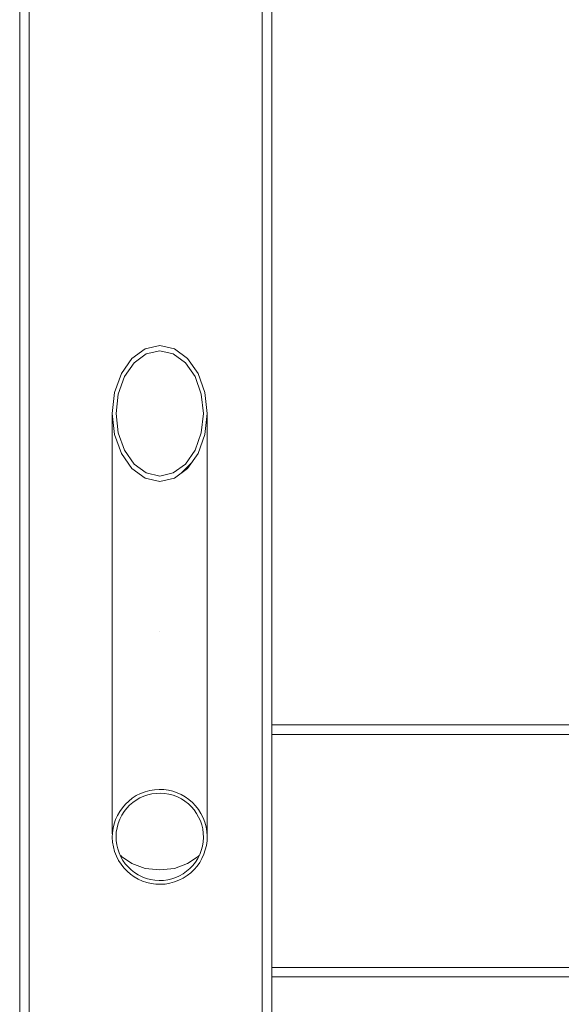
# Model space of a CAD drawing. Header units: millimetres. Extents: x 295996 to 512960, y -33037 to 76497.
# Tile 12 of 256: x 360465 to 361045, y 54015 to 55070. Entities that reach past the tile are written whole.
import ezdxf

# ---------------------------------------------------------------- set-up
doc = ezdxf.new("R2010")
doc.units = ezdxf.units.MM
doc.header["$LTSCALE"] = 0.25
doc.linetypes.add('DASHDOT', pattern=[25.4, 12.7, -6.35, 0, -6.35])
doc.linetypes.add('XKITLINE00', pattern=[0])
doc.layers.add('IN_C_OSA', color=6, linetype='DASHDOT')
doc.layers.add('Položka', color=2, linetype='Continuous', lineweight=0)

msp = doc.modelspace()

# ---------------------------------------------------------------- linework, layer by layer
at = {"layer": 'IN_C_OSA', "color": 4, "ltscale": 1000}
msp.add_line((360615.34906, 49651.90392), (360615.34906, 59601.90392), dxfattribs=at)
at = {"layer": 'Položka', "linetype": 'XKITLINE00', "lineweight": 0}
for p, q in [((360465.34906, 50204.76776), (360465.34906, 57057.11848)), ((360475.54906, 50204.76776), (360475.54906, 57056.09848)), ((360725.14906, 50204.76776), (360725.14906, 57031.13848)), ((360735.34906, 50204.76776), (360735.34906, 57030.11848)), ((360585.48957, 54707.20546), (360599.65099, 54717.5451)), ((360599.65099, 54717.5451), (360615.34906, 54721.10789)), ((360615.34906, 54715.37607), (360600.88706, 54712.09381)), ((360615.34906, 54721.10789), (360631.04712, 54717.5451)), ((360629.81105, 54712.09381), (360615.34906, 54715.37607)), ((360631.04712, 54717.5451), (360645.20855, 54707.20546)), ((360574.25099, 54691.10109), (360585.48957, 54707.20546)), ((360600.88706, 54712.09381), (360587.84071, 54702.56832)), ((360642.85741, 54702.56832), (360629.81105, 54712.09381)), ((360645.20855, 54707.20546), (360656.44712, 54691.10109)), ((360587.84071, 54702.56832), (360577.48706, 54687.73201)), ((360653.21105, 54687.73201), (360642.85741, 54702.56832)), ((360567.03539, 54670.8084), (360574.25099, 54691.10109)), ((360577.48706, 54687.73201), (360570.83961, 54669.03717)), ((360659.8585, 54669.03717), (360653.21105, 54687.73201)), ((360656.44712, 54691.10109), (360663.66273, 54670.8084)), ((360564.54906, 54648.31378), (360567.03539, 54670.8084)), ((360570.83961, 54669.03717), (360568.54906, 54648.31378)), ((360662.14906, 54648.31378), (360659.8585, 54669.03717)), ((360663.66273, 54670.8084), (360666.14906, 54648.31378)), ((360567.03539, 54625.81916), (360564.54906, 54648.31378)), ((360564.54906, 54198.15484), (360564.54906, 54648.31378)), ((360568.54906, 54648.31378), (360570.83961, 54627.59039)), ((360659.8585, 54627.59039), (360662.14906, 54648.31378)), ((360666.14906, 54648.31378), (360663.66273, 54625.81916)), ((360666.14906, 54198.15484), (360666.14906, 54648.31378)), ((360574.25099, 54605.52648), (360567.03539, 54625.81916)), ((360570.83961, 54627.59039), (360577.48706, 54608.89555)), ((360653.21105, 54608.89555), (360659.8585, 54627.59039)), ((360663.66273, 54625.81916), (360656.44712, 54605.52648)), ((360577.48706, 54608.89555), (360587.84071, 54594.05925)), ((360642.85741, 54594.05925), (360653.21105, 54608.89555)), ((360585.48957, 54589.42211), (360574.25099, 54605.52648)), ((360656.44712, 54605.52648), (360645.20855, 54589.42211)), ((360599.65099, 54579.08247), (360585.48957, 54589.42211)), ((360587.84071, 54594.05925), (360600.88706, 54584.53375)), ((360629.81105, 54584.53375), (360642.85741, 54594.05925)), ((360645.20855, 54589.42211), (360631.04712, 54579.08247)), ((360649.51742, 54595.59652), (360638.29586, 54584.37497)), ((360615.34906, 54575.51967), (360599.65099, 54579.08247)), ((360600.88706, 54584.53375), (360615.34906, 54581.25149)), ((360615.34906, 54581.25149), (360629.81105, 54584.53375)), ((360631.04712, 54579.08247), (360615.34906, 54575.51967)), ((361370.34906, 54314.76602), (360735.34906, 54314.76602)), ((360735.34906, 54314.76602), (360735.34906, 54304.56602)), ((360735.34906, 54304.56602), (361370.34906, 54304.56602)), ((360573.71182, 54174.66874), (360574.25099, 54173.93027)), ((360574.25099, 54173.93027), (360585.48957, 54166.08734)), ((360585.48957, 54166.08734), (360599.65099, 54161.05186)), ((360631.04712, 54161.05186), (360645.20855, 54166.08734)), ((360645.20855, 54166.08734), (360656.44712, 54173.93027)), ((360656.44712, 54173.93027), (360656.9863, 54174.66874)), ((360599.65099, 54161.05186), (360615.34906, 54159.31676)), ((360615.34906, 54159.31676), (360631.04712, 54161.05186)), ((360735.34906, 54054.96602), (361370.34906, 54054.96602)), ((360735.34906, 54044.76602), (360735.34906, 54054.96602)), ((360735.34906, 54044.76602), (361370.34906, 54044.76602))]:
    msp.add_line(p, q, dxfattribs=at)
for radius, start, end in [(50.8, 18, 198), (46.8, 342, 162), (50.8, 198, 18), (46.8, 162, 342)]:
    msp.add_arc((360615.34906, 54194.76776), radius, start, end, dxfattribs=at)

doc.saveas('drawing.dxf')
